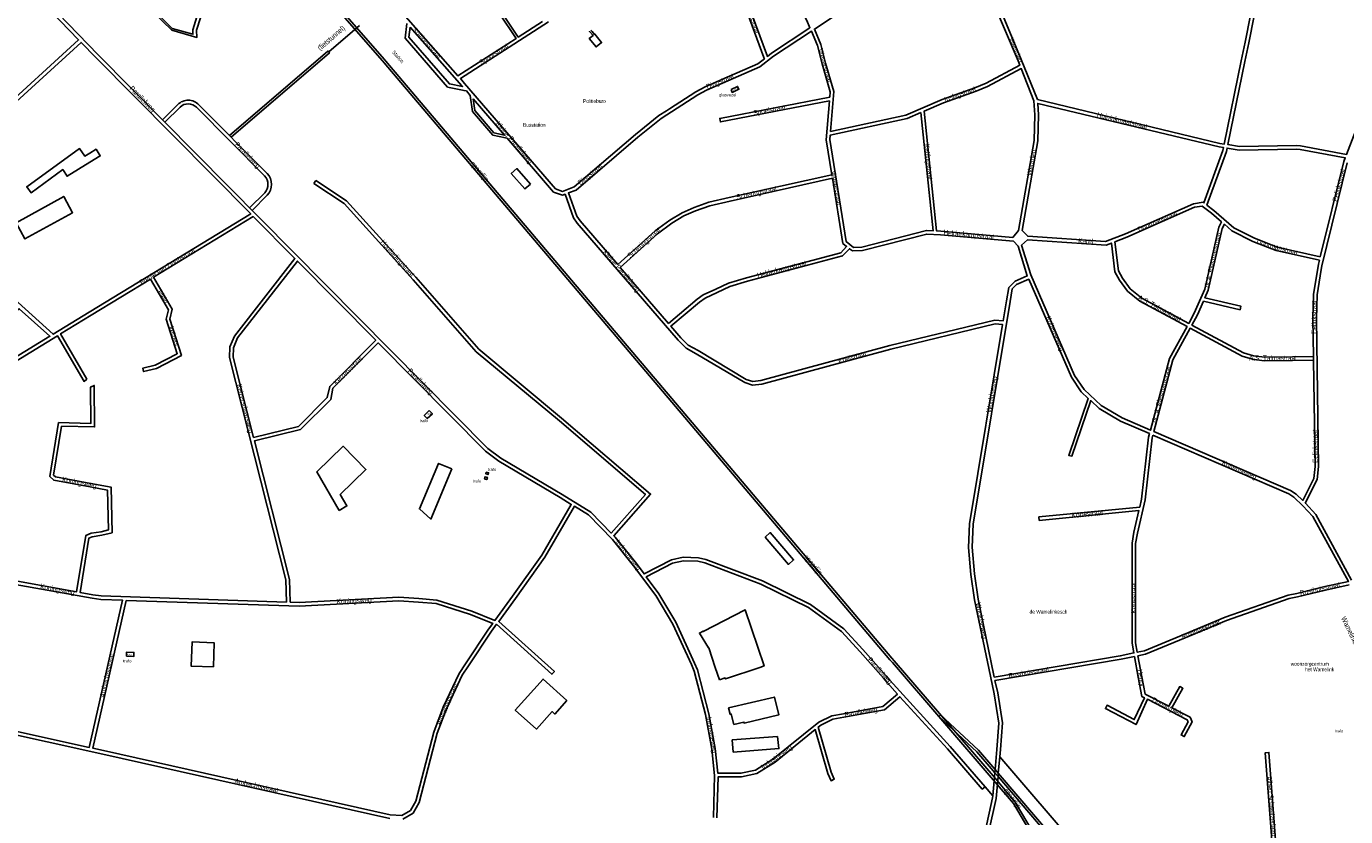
# Model space of a CAD drawing. Extents: x 240000 to 254380, y 435016 to 451025.
# Tile 17 of 35: x 245947 to 247049, y 442375 to 443035. Entities that reach past the tile are written whole.
import ezdxf
from ezdxf.enums import TextEntityAlignment as Align

# ---------------------------------------------------------------- set-up
doc = ezdxf.new("R2010")
doc.units = 0
doc.header["$MEASUREMENT"] = 0
for name, color, linetype in [('BOU-G00', 254, 'Continuous'), ('BOU-G01BG', 254, 'Continuous'), ('BOU-G01TRF', 254, 'Continuous'), ('BOU-G01WB', 254, 'Continuous'), ('BOU-G03TRF_code 300_betreedbaar', 254, 'Continuous'), ('BOU-G04TRF_glasvezel', 254, 'Continuous'), ('bou-H01BijG', 254, 'Continuous'), ('BOU-H01IA', 254, 'Continuous'), ('SEM-G01TRF', 254, 'Continuous'), ('SEM-H01FA', 254, 'Continuous'), ('SEM-H03ST', 250, 'Continuous'), ('SEM-H04HN_Trafo_glasvezel', 254, 'Continuous'), ('SPO-H00', 254, 'Continuous'), ('VER-H01KV', 254, 'Continuous')]:
    doc.layers.add(name, color=color, linetype=linetype)
doc.layers.add('SEM-H03HN_Trafo_betreedbaar', color=254, linetype='Continuous', lineweight=0)

msp = doc.modelspace()

# ---------------------------------------------------------------- linework, layer by layer
at = {"layer": 'BOU-G00'}
msp.add_lwpolyline([(246417.4, 443031.3), (246417.5, 443031.2), (246420.3, 443027.7), (246417.2, 443025.2), (246422.8, 443018.2), (246427.5, 443021.9), (246421.9, 443029), (246421.5, 443028.7), (246419.7, 443031.1), (246418.6, 443032.3)], dxfattribs=at)
msp.add_lwpolyline([(246368.1, 442903.6), (246356.8, 442916.6), (246352, 442912.5), (246363.4, 442899.6)], close=True, dxfattribs=at)
at = {"layer": 'BOU-G01BG'}
for points in [[(246574.5, 442442.1), (246536.5, 442439.4)], [(246574.5, 442442.1), (246536.5, 442439.4)], [(246537.4, 442429.2), (246575.5, 442432.1), (246574.5, 442442.1)], [(246537.4, 442429.2), (246575.5, 442432.1), (246574.5, 442442.1)], [(246536.5, 442439.4), (246537.4, 442429.2)], [(246536.5, 442439.4), (246537.4, 442429.2)]]:
    msp.add_lwpolyline(points, dxfattribs=at)
at = {"layer": 'BOU-G01TRF'}
for points in [[(246330.8, 442661.6), (246331.2, 442663), (246333.1, 442662.5), (246332.7, 442661)], [(246329.6, 442657.3), (246330.1, 442659.2), (246332.1, 442658.6), (246331.5, 442656.8)]]:
    msp.add_lwpolyline(points, close=True, dxfattribs=at)
at = {"layer": 'BOU-G01WB'}
msp.add_lwpolyline([(246537.8, 442452.3), (246535.7, 442461), (246534.8, 442460.8), (246533.5, 442466.1), (246571.8, 442475.1), (246575.4, 442460.2), (246546.5, 442453.4), (246546.3, 442454.3)], close=True, dxfattribs=at)
msp.add_lwpolyline([(246537.8, 442452.3), (246535.7, 442461), (246534.8, 442460.8), (246533.5, 442466.1), (246571.8, 442475.1), (246575.4, 442460.2), (246546.5, 442453.4), (246546.3, 442454.3)], close=True, dxfattribs=at)
at = {"layer": 'BOU-G03TRF_code 300_betreedbaar'}
for points in [[(246283.5, 442714.6), (246286.2, 442711.8), (246281.8, 442707.8), (246279.3, 442710.4)], [(246030.7, 442509.2), (246030.8, 442512.7), (246036.9, 442512.4), (246036.7, 442509)]]:
    msp.add_lwpolyline(points, close=True, dxfattribs=at)
at = {"layer": 'BOU-G04TRF_glasvezel'}
msp.add_lwpolyline([(246535.6, 442982.6), (246536.6, 442980.3), (246542.1, 442982.9), (246541, 442985.2)], close=True, dxfattribs=at)
at = {"layer": 'bou-H01BijG'}
for points in [[(246000, 442921.9), (246008.7, 442927.2), (246005.3, 442932.7), (246000, 442929.4), (245996, 442926.9), (245991.5, 442933.3), (245947.3, 442901.4), (245951, 442896.4), (245977.4, 442915.8), (245981, 442910.2)], [(245938.4, 442871.4), (245978.3, 442893.3), (245985.7, 442879.7), (245945.8, 442857.9)], [(246208.4, 442631.1), (246189.5, 442663.3), (246211.5, 442684.7), (246230.6, 442665.2), (246209.2, 442644.3), (246214.8, 442634.9)], [(246302.5, 442665.7), (246284.9, 442623.9), (246275.3, 442632.4), (246291.3, 442670.4)], [(246525.9, 442489.5), (246522.4, 442500), (246516.9, 442516.4), (246516.7, 442516.4), (246509.1, 442528.6), (246512.2, 442530.3), (246512.4, 442529.9), (246547.4, 442548), (246563.2, 442501.2), (246559.7, 442500), (246530.9, 442490.3), (246530.6, 442491.1)], [(246103.2, 442500.3), (246084.6, 442501.1), (246085.5, 442521.2), (246104, 442520.4)], [(246398.5, 442472.3), (246388.4, 442461), (246386.1, 442463), (246373, 442448.4), (246355.3, 442464.3), (246378.6, 442490.2)]]:
    msp.add_lwpolyline(points, close=True, dxfattribs=at)
at = {"layer": 'BOU-H01IA'}
msp.add_lwpolyline([(246564, 442608.8), (246568.3, 442612.5), (246587.8, 442589.7), (246583.5, 442586)], close=True, dxfattribs=at)
at = {"layer": 'SPO-H00'}
for points in [[(246244.5, 443006.6), (246066.4, 443210.4)], [(246246, 443007.9), (246067.9, 443211.7)], [(246245.8, 443005), (246244.5, 443006.6)], [(246500, 442705), (246245.8, 443005)], [(246247.3, 443006.3), (246246, 443007.9)], [(246500, 442708.1), (246247.3, 443006.3)], [(246669.8, 442507.7), (246500, 442708.1)], [(246668.2, 442506.4), (246500, 442705)], [(246671.8, 442505.3), (246669.8, 442507.7)], [(246670.3, 442504), (246668.2, 442506.4)], [(246754.6, 442406), (246670.3, 442504)], [(246756.2, 442407.3), (246671.8, 442505.3)], [(246771.4, 442386.2), (246754.6, 442406)], [(246773, 442387.3), (246756.2, 442407.3)], [(246792.5, 442354.6), (246773, 442387.3)], [(246790.7, 442353.7), (246771.4, 442386.2)]]:
    msp.add_lwpolyline(points, dxfattribs=at)
at = {"layer": 'VER-H01KV'}
for points in [[(246791.4, 442974.2), (246778, 443007.8), (246758, 443055.4), (246745.3, 443079.9), (246726.2, 443110.9), (246733.9, 443115.2), (246785.4, 443142.6), (246791.3, 443150.8), (246792.9, 443158.6), (246789.6, 443177.1), (246783, 443208.2), (246783.8, 443216.3), (246787.8, 443232.3), (246800.8, 443279), (246877, 443256.4), (246919.9, 443239.8), (246994.5, 443211.7), (246993.1, 443196.7), (246983.8, 443119.3), (246978.4, 443090.1), (246965, 443022.3), (246961.7, 443006.6), (246947.5, 442937.1), (246943.9, 442937.7)], [(246997.4, 443210.6), (246996.1, 443196.4), (246986.8, 443118.9), (246981.4, 443089.5), (246968, 443021.7), (246964.6, 443006), (246950.5, 442936.6), (246960.2, 442935), (247007.9, 442935.9), (247011.3, 442935.6), (247049.7, 442928.4), (247057, 442948), (247067.6, 442966.1), (247105.9, 443007), (247163.4, 443066.2), (247171.6, 443079.2), (247178.4, 443100.7), (247196, 443161.2), (247197.1, 443164.6), (247136.7, 443180.9), (247113.6, 443184.7), (247063, 443191.7), (247021.7, 443201.6)], [(246533.9, 443153.8), (246504.4, 443135.4), (246493.7, 443128.5), (246513.9, 443101.9), (246538.7, 443080.7), (246542.5, 443074.4), (246565.9, 443010.3), (246569.3, 443013), (246601.5, 443034.3), (246598.9, 443040.4), (246564.7, 443103.8)], [(246618.6, 442947.5), (246621.4, 442980.9), (246614.6, 443004.7), (246610.6, 443020.4), (246605.2, 443033.2), (246702.4, 443097.6), (246723.6, 443109.5), (246742.7, 443078.4), (246755.2, 443054.1), (246775.3, 443006.7), (246776.7, 443002.9), (246748.7, 442987.9), (246739.2, 442984.2), (246711.9, 442974.4), (246681.6, 442961.3)], [(246267.5, 443034.8), (246310.8, 442985.8), (246311.3, 442985.1), (246300.4, 442987.3), (246266.6, 443026.5)], [(246504.8, 442884.1), (246494.8, 442879.7), (246484.5, 442873.6), (246472.3, 442864.5), (246441.1, 442836.4), (246409.6, 442872.9), (246406.8, 442877), (246399.8, 442896.3), (246406.1, 442898.7), (246457.7, 442942.8), (246477.2, 442958.5), (246507.8, 442978.2), (246515.2, 442982.1), (246559.6, 443001.5), (246571.1, 443010.5), (246602.7, 443031.5), (246607.7, 443019.4), (246611.7, 443004), (246618.3, 442980.6), (246618, 442976.3), (246526.2, 442958.5), (246526.7, 442955.6), (246617.7, 442973.1), (246615, 442940.7), (246619.7, 442911.5), (246534.1, 442892.4), (246517, 442888.5)], [(245834.3, 442900.3), (245969.4, 442778.3), (245999.5, 442796.7), (246134.4, 442878.7), (246005, 443009.4), (245992.8, 443022), (245922.4, 442957.8), (245909.9, 442949.4), (245892.8, 442940.7), (245861.8, 442926.9), (245852.4, 442920.6), (245835.8, 442901.6)], [(246770.9, 442859.1), (246775.8, 442864.9), (246788.8, 442940.2), (246789.4, 442961.5), (246788.6, 442973.1), (246777.9, 443000.1), (246749.9, 442985.2), (246740.2, 442981.4), (246713, 442971.6), (246697, 442964.7), (246707.3, 442864.5), (246710.7, 442864.3)], [(246320.2, 442974.9), (246346.3, 442944.5), (246337.6, 442946.5), (246321.6, 442965.1)], [(246778.8, 442864.9), (246783.4, 442860.1), (246848.4, 442855.7), (246865, 442862.2), (246921.9, 442887.2), (246929.9, 442888.5), (246930.5, 442888), (246946.4, 442931.6), (246946.9, 442934.2), (246943.3, 442934.8), (246791.7, 442971), (246792.4, 442961.6), (246791.8, 442939.9)], [(246694.1, 442963.4), (246682.6, 442958.4), (246618.3, 442944.4), (246618, 442940.8), (246631.8, 442855.7), (246637.9, 442850.8), (246644.9, 442851.1), (246698.8, 442864.9), (246704.3, 442864.6)], [(247027.7, 442843), (246991.7, 442851.1), (246972.7, 442858.5), (246955.6, 442867.1), (246938.7, 442881.7), (246933, 442886.1), (246949.3, 442930.8), (246949.9, 442933.7), (246959.9, 442932), (247007.8, 442932.9), (247010.9, 442932.6), (247048.6, 442925.6), (247047.4, 442922.4)], [(246505.9, 442881.3), (246496.2, 442877.1), (246486.2, 442871.1), (246474.2, 442862.2), (246443, 442834.1), (246483.4, 442787.3), (246507.4, 442807.5), (246512.4, 442811.1), (246522.8, 442816), (246533.5, 442820.9), (246548.5, 442825.4), (246627.2, 442846.3), (246632.1, 442851.6), (246629, 442854.1), (246620.2, 442908.6), (246534.8, 442889.5), (246517.8, 442885.6)], [(246856.1, 442855.5), (246866.1, 442859.4), (246922.7, 442884.3), (246929.1, 442885.3), (246936.8, 442879.4), (246945.2, 442872.1), (246943, 442867.7), (246931.4, 442816), (246922.5, 442795.8), (246917.8, 442787.3), (246878.7, 442808.3), (246868.9, 442816.3), (246862.5, 442825.1), (246859.2, 442831.3)], [(246767.5, 442817.2), (246765.6, 442806.1), (246762.8, 442789.3), (246756, 442789.9), (246668.2, 442768.8), (246560.6, 442739.6), (246553.8, 442738.7), (246548.3, 442740.5), (246508, 442764.6), (246499.8, 442769.2), (246493.7, 442775.3), (246485.4, 442785), (246509.2, 442805.1), (246513.9, 442808.5), (246524.1, 442813.2), (246534.6, 442818), (246549.3, 442822.6), (246628.8, 442843.6), (246634.5, 442849.7), (246636.9, 442847.8), (246645.4, 442848.2), (246699.1, 442861.9), (246710.5, 442861.3), (246771.4, 442856), (246775.4, 442851.8), (246783, 442826.9), (246772.9, 442822.5)], [(247022, 442759.6), (247004.5, 442759.4), (246981, 442759.1), (246971.8, 442760.3), (246963.5, 442762.7), (246920.5, 442785.9), (246925.2, 442794.4), (246930.2, 442805.8), (246960.7, 442798.7), (246961.4, 442801.6), (246931.4, 442808.6), (246934.2, 442815), (246945.9, 442866.7), (246947.6, 442870.1), (246953.9, 442864.5), (246971.5, 442855.7), (246990.8, 442848.3), (247027, 442840.1), (247026.2, 442836.8), (247022, 442811.4), (247021.5, 442791)], [(245780.6, 442662.8), (245715.4, 442623), (245711.6, 442724.3), (245754.3, 442725.9), (245776.8, 442733.1), (245800.8, 442748.7), (245837, 442780.5), (245898.2, 442838.5), (245939.3, 442801.3), (245905.9, 442774.7), (245907, 442773), (245941.1, 442799.5), (245966.7, 442776.6)], [(246136.7, 442692), (246119.7, 442759.2), (246120.1, 442767), (246123.5, 442775.2), (246173.4, 442839.3), (246238.9, 442773.2), (246200.4, 442734.7), (246198.4, 442725.3), (246174.3, 442701.2)], [(246770.4, 442816.1), (246774.1, 442819.8), (246784.2, 442824.2), (246819.8, 442742.3), (246828.1, 442730.2), (246833.9, 442724.7), (246817.6, 442677), (246820.3, 442676.4), (246836, 442722.8), (246843, 442716.3), (246860.8, 442705.6), (246885, 442695.2), (246884.3, 442692.4), (246878.4, 442640.4), (246876.9, 442633.9), (246792.7, 442625.7), (246793, 442622.7), (246876.2, 442630.9), (246872, 442612.8), (246870.5, 442603.7), (246870.5, 442520.1), (246872, 442512), (246860.7, 442509.6), (246755.4, 442491.8), (246755.1, 442493.2), (246741.9, 442556.9), (246738.9, 442578), (246737, 442600.3), (246737.7, 442619.6), (246768.6, 442805.6)], [(247022, 442756.6), (247023.3, 442667.8), (247022.3, 442657.7), (247013, 442639.4), (247007.6, 442644.6), (247002.9, 442647.6), (246888.6, 442696.9), (246904.5, 442757), (246919, 442783.3), (246962.4, 442759.9), (246971.2, 442757.3), (246980.8, 442756.1), (247004.6, 442756.4)], [(246167.3, 442554.4), (246166.8, 442573.4), (246137.5, 442689.1), (246175.9, 442698.8), (246201.2, 442723.8), (246203.1, 442733.2), (246241, 442771), (246330.5, 442680.6), (246341.6, 442672.3), (246392.8, 442641.8), (246402.1, 442636.1), (246377.5, 442593.6), (246353.1, 442559.4), (246338.4, 442539.2), (246319, 442546.8), (246290, 442556.2), (246274.7, 442557.5), (246258, 442558.5), (246174.8, 442554.1)], [(246887.8, 442694), (246887.2, 442691.8), (246881.4, 442639.9), (246875, 442612.2), (246873.5, 442603.4), (246873.5, 442520.4), (246874.9, 442512.6), (246880.9, 442513.8), (246913.7, 442527.5), (246948.4, 442541.9), (247000.8, 442560.3), (247008, 442561.8), (247031.5, 442567.4), (247051.2, 442571.7), (247021.5, 442625.9), (247013.2, 442635), (247005.7, 442642.2), (247001.5, 442645)], [(246507.9, 442588.6), (246495.9, 442588.9), (246486.8, 442586.9), (246464.8, 442575.6), (246475.3, 442561.5), (246489.5, 442537.6), (246505.2, 442503.5), (246507.6, 442497.9), (246517.1, 442461.3), (246522.3, 442432.1), (246524.6, 442411.5), (246543.8, 442411.6), (246555.9, 442414.2), (246570.5, 442423.2), (246608.9, 442454.3), (246619.7, 442459.6), (246629.4, 442461.3), (246662.4, 442467.2), (246674.6, 442477.7), (246666, 442487.2), (246662.9, 442490.9), (246643.5, 442513), (246627.7, 442529.8), (246600.4, 442549.9), (246560.6, 442569.5), (246513.6, 442587.3)], [(246030.5, 442555.9), (246002.6, 442432.4), (246011.5, 442430.5), (246251, 442376.7), (246260.7, 442376.3), (246267.8, 442380.3), (246272.2, 442388.2), (246287.3, 442445.8), (246295.2, 442466.6), (246308.5, 442494.9), (246313.8, 442502.9), (246333, 442531.8), (246336.6, 442536.7), (246318, 442544), (246289.4, 442553.3), (246274.5, 442554.5), (246258, 442555.5), (246174.8, 442551.1)]]:
    msp.add_lwpolyline(points, close=True, dxfattribs=at)
for points in [[(246039.5, 443158), (246002.8, 443140.3), (245994.1, 443136.6), (245982.4, 443131.8), (245973.7, 443128.6), (245953.6, 443125.6), (245946.2, 443124.2), (245926.9, 443125.4, -0.296367), (245917.1, 443115.3), (245917.4, 443112.1), (245920, 443102.3), (245923.6, 443098), (246007.1, 443011.5), (246332.5, 442682.8), (246343.3, 442674.8), (246394.4, 442644.4), (246418.4, 442629.6), (246435.5, 442612.1), (246464.1, 442644.4), (246392.2, 442705.8), (246322.8, 442763.6), (246270, 442823.8), (246212.6, 442887.4), (246187.2, 442904.2)], [(246060.7, 442957.4), (246073.5, 442970.1, -0.414214), (246091.1, 442970), (246148.2, 442912.6, -0.385494), (246148.2, 442894.3), (246135.6, 442881.7)], [(246062.8, 442955.3), (246075.6, 442968, -0.414214), (246089, 442967.9), (246146, 442910.6, -0.38175), (246146.1, 442896.3), (246133.5, 442883.9)]]:
    msp.add_lwpolyline(points, format="xyb", dxfattribs=at)
for points in [[(246078.9, 443120.8), (246096.6, 443088), (246099.5, 443079.4), (246098.3, 443068.1), (246089.5, 443043.3), (246086, 443032.6), (246086.2, 443028.8), (246068.9, 443033.7), (246046.3, 443056.1), (246044.8, 443055), (246068.5, 443032.1), (246089.5, 443026.2), (246089, 443032.2), (246092.4, 443042.4), (246101.2, 443067.5), (246102.6, 443079.7), (246099.3, 443089.2), (246057.9, 443166.3)], [(246330.1, 443076.8), (246339.4, 443053.7), (246342, 443046.5), (246356.2, 443025.4), (246307.5, 442994), (246257.7, 443050.5), (246247.5, 443063.4), (246243.8, 443069.9), (246240.2, 443082.2), (246233.5, 443099.3), (246226.5, 443110.5)], [(245921.4, 443096), (245990.7, 443024.1), (245920.5, 442960.2)], [(246383, 443039.1), (246309.5, 442991.8), (246313, 442987.8), (246389, 442899.6), (246394.8, 442897.5), (246404.5, 442901.3), (246455.8, 442945.1), (246475.4, 442960.9), (246481.6, 442964.9), (246484.1, 442966.5), (246506.3, 442980.8), (246513.9, 442984.8), (246525.3, 442989.8), (246528, 442991), (246558, 443004.1), (246563.4, 443008.3), (246563.1, 443009.3), (246539.7, 443073.1)], [(246378.1, 443039.5), (246357.9, 443026.5), (246343.8, 443047.4)], [(246264.8, 443037.9), (246263.5, 443025.5), (246298.8, 442984.5), (246312.6, 442981.8), (246314.5, 442981.5), (246317.7, 442977.7), (246319.7, 442964.2), (246336.5, 442944.6), (246347.2, 442942.3), (246348.5, 442942), (246387.3, 442897), (246394.8, 442894.3), (246397, 442895.2), (246404.1, 442875.6), (246407.2, 442871.1), (246491.5, 442773.3), (246498, 442766.7), (246506.5, 442762), (246547, 442737.8), (246553.5, 442735.7), (246561.2, 442736.6), (246669, 442765.9), (246756.2, 442786.8), (246762.3, 442786.3), (246734.7, 442619.9), (246734, 442600.2), (246735.9, 442577.6), (246739, 442556.3), (246752.2, 442492.6), (246755.4, 442478), (246759.2, 442453.4), (246757.7, 442431.5), (246756.1, 442414.6)], [(246225.3, 443036.2), (246199.6, 443014)], [(246118.2, 442942.8), (246200.2, 443013.2), (246199.6, 443014), (246198.9, 443014.8), (246198.9, 443014.8), (246116.8, 442944.2)], [(247053.9, 442572.9), (247024, 442627.7), (247015.4, 442637.1), (247015.2, 442637.2), (247025.2, 442656.9), (247026.3, 442667.7), (247024.5, 442791), (247025, 442811.1), (247028.5, 442832.3), (247029, 442835.4), (247050.3, 442921.5)], [(246187.2, 442904.2), (246188.9, 442906.7)], [(246747.7, 442400.2), (246718.7, 442434), (246668.2, 442489.2), (246665.1, 442492.8), (246645.7, 442515), (246629.7, 442532.1), (246602, 442552.5), (246561.8, 442572.3), (246514.4, 442590.2), (246508.3, 442591.6), (246495.6, 442591.9), (246485.8, 442589.8), (246463, 442578.1), (246456.6, 442586.7), (246438.8, 442608.7), (246437.6, 442609.9), (246468.4, 442644.7), (246394.1, 442708.1), (246324.9, 442765.8), (246272.3, 442825.8), (246214.5, 442889.7), (246188.9, 442906.7)], [(245930.5, 442573.7), (245989, 442563.1), (245996.6, 442610.1), (246001.3, 442612), (246009.4, 442613.3), (246015.6, 442614.8), (246014.9, 442647.9), (246000.4, 442650.7), (245969.9, 442656.3), (245966.6, 442659.5), (245974, 442704.5), (246001, 442703.7), (246000.7, 442734.1), (246003.7, 442735.5), (246004, 442700.8), (245976.4, 442701.4), (245969.8, 442660.6), (245971.3, 442659.1), (246001, 442653.6), (246017.9, 442650.4), (246018.6, 442612.4), (246010, 442610.4), (246002.1, 442609.1), (245999.3, 442607.9), (245992, 442562.5), (246002.5, 442560.6), (246009.4, 442559.6), (246164.3, 442554.5), (246163.8, 442573), (246116.7, 442758.9), (246117.1, 442767.6), (246120.8, 442776.7), (246171.3, 442841.4), (246136.5, 442876.5), (246053.3, 442825.9), (246068.9, 442799.2), (246066.9, 442790.9), (246076.6, 442760.6), (246055.8, 442749.6), (246045, 442747), (246044.3, 442749.9), (246054.7, 442752.4), (246073, 442762), (246063.8, 442790.8), (246065.7, 442798.7), (246050.7, 442824.3), (246001.1, 442794.1), (245975.6, 442778.6), (245997.5, 442740.8), (245995.2, 442738.8), (245973, 442777), (245808.3, 442676.2)], [(246785.9, 442827.8), (246778.3, 442852.6), (246783.2, 442857.1), (246848.9, 442852.7), (246853.2, 442854.4), (246856.2, 442830.3), (246860, 442823.5), (246866.7, 442814.2), (246877.1, 442805.8), (246916.4, 442784.7), (246901.7, 442758.1), (246885.8, 442698.1), (246862.2, 442708.3), (246844.8, 442718.7), (246830.4, 442732.1), (246822.4, 442743.8), (246785.9, 442827.9)], [(247022, 442759.6), (247022, 442756.6)], [(246261.4, 442373.3), (246270, 442378.1), (246275, 442387.1), (246290.1, 442444.9), (246298, 442465.4), (246311.1, 442493.4), (246316.3, 442501.2), (246335.5, 442530.1), (246339.8, 442536), (246386, 442494.2), (246388, 442496.5), (246341.6, 442538.4), (246355.5, 442557.6), (246380.1, 442592), (246404.7, 442634.5), (246416.5, 442627.3), (246436.5, 442606.7), (246454.2, 442584.8), (246472.8, 442559.9), (246486.9, 442536.2), (246502.5, 442502.3), (246504.7, 442496.9), (246514.2, 442460.7), (246519.4, 442431.7), (246521.8, 442409.7), (246520.8, 442374.6)], [(245807.9, 442389.7), (245825.7, 442450.3), (245832.5, 442454.6), (245868.6, 442461.9), (245999.6, 442433.1), (246027.4, 442556), (246009.1, 442556.6), (246002, 442557.7), (245930, 442570.7), (245890.8, 442577), (245862.4, 442580.2), (245716.2, 442581.8), (245714.4, 442553.5), (245707, 442529.6), (245686.2, 442493.3), (245671.1, 442467.5)], [(246760.2, 442425.3), (246760.7, 442431.3), (246762.2, 442453.6), (246758.3, 442478.6), (246756, 442488.9), (246861.3, 442506.7), (246872.5, 442509), (246875.7, 442491.7), (246878.8, 442475.6), (246880.8, 442474.6), (246872.4, 442456.4), (246849.7, 442468.3), (246848.3, 442465.6), (246873.8, 442452.2), (246883.4, 442473.3), (246916.6, 442456.2), (246917.3, 442454.5), (246911.5, 442443.6), (246914.1, 442442.2), (246920.7, 442454.4), (246919, 442458.4), (246903.7, 442466.2), (246913, 442482.5), (246910.4, 442483.9), (246901.1, 442467.7), (246901.1, 442467.6), (246881.5, 442477.6), (246878.6, 442492.2), (246875.4, 442509.6), (246881.8, 442511), (246914.9, 442524.7), (246949.4, 442539.1), (247001.6, 442557.4), (247008.7, 442558.9), (247032.1, 442564.5), (247051.8, 442568.8)], [(246523.8, 442374.3), (246524.8, 442408.5), (246544.2, 442408.6), (246557, 442411.3), (246572.3, 442420.8), (246605.9, 442448), (246616.3, 442411.4), (246619.1, 442405.3), (246621.8, 442406.6), (246619.1, 442412.4), (246608.4, 442450.1), (246610.6, 442451.8), (246620.7, 442456.7), (246629.9, 442458.4), (246663.8, 442464.4), (246676.6, 442475.5), (246716.4, 442432), (246745.4, 442398.3), (246747.7, 442400.2)], [(245868.6, 442458.8), (246010.9, 442427.5), (246250.6, 442373.8)], [(246756.1, 442414.6), (246754.3, 442416.8), (246742.2, 442430.8), (246710.4, 442460.4), (246709, 442459), (246740.8, 442429.4), (246752.7, 442415.5), (246755.9, 442411.9)], [(246758.8, 442411.5), (246760.2, 442425.3)], [(246760.2, 442425.3), (246827.1, 442347), (246884.5, 442269.2)], [(246991.2, 442345.1), (246984.8, 442428.9), (246981.8, 442428.6), (246988.2, 442344.9)], [(246651.4, 442193.8), (246652.2, 442197.2), (246666.1, 442228.7), (246676.1, 442243.3), (246685.7, 442258.1), (246698.1, 442250), (246710.3, 442247.9), (246731.2, 442249.1), (246822.1, 442256.4), (246821.8, 442259.4), (246731, 442252.1), (246710.5, 442250.9), (246699.3, 442252.9), (246687.4, 442260.6), (246743.2, 442346.5), (246750.5, 442361.8), (246756.9, 442390.5), (246758.6, 442408.7)], [(246755.9, 442411.9), (246754.1, 442392.8)], [(246756.1, 442414.6), (246755.9, 442411.9)], [(246755.9, 442411.9), (246758.6, 442408.7)], [(246758.8, 442411.5), (246756.1, 442414.6)], [(246758.6, 442408.7), (246758.8, 442411.5)], [(246758.6, 442408.7), (246817.9, 442339.2), (246871.1, 442267.2)], [(246873.4, 442267.5), (246819.5, 442340.5), (246758.8, 442411.5)], [(246754.1, 442392.8), (246747.7, 442400.2)], [(246754.1, 442392.8), (246753.9, 442390.9), (246747.7, 442362.8), (246740.6, 442348), (246673.6, 442244.9), (246672.7, 442243.6), (246646.3, 442244.1), (246604.4, 442227.6), (246585, 442221.7), (246567.4, 442219.6), (246533.2, 442221.3), (246509.2, 442223.8), (246508.9, 442220.9), (246533, 442218.3), (246567.5, 442216.5), (246585.6, 442218.7), (246605.4, 442224.7), (246646.8, 442241.1), (246670.6, 442240.6), (246663.5, 442230.1), (246649.3, 442198.2), (246648.4, 442194.4)]]:
    msp.add_lwpolyline(points, dxfattribs=at)

# ---------------------------------------------------------------- texts
at = {"layer": 'SEM-G01TRF'}
for s, p in [('glasvezel', (246525.6, 442977)), ('trafo', (246275.5, 442704.8)), ('trafo', (246332.6, 442664)), ('trafo', (246320, 442654.4)), ('trafo', (246027.9, 442504.1)), ('trafo', (247040, 442445.6))]:
    msp.add_text(s, height=2.5, dxfattribs=at).set_placement(p)
at = {"layer": 'SEM-H01FA', "width": 0.75}
msp.add_text('Station', height=3.2, rotation=310.7159, dxfattribs=at).set_placement((246253.4, 443014.7), align=Align.MIDDLE_LEFT)
for s, p in [('Politieburo', (246412, 442973)), ('Busstation', (246361.9, 442953.1)), ('de Wamelinkesch', (246784.9, 442546.4)), ('woonzorgcentrum', (247003, 442502.9)), ('het Wamelink', (247015, 442498.3))]:
    msp.add_text(s, height=3.2, dxfattribs=at).set_placement(p, align=Align.MIDDLE_LEFT)
at = {"layer": 'SEM-H03HN_Trafo_betreedbaar', "width": 0.631579}
msp.add_text('48 N01', height=1, rotation=178.3703, dxfattribs=at).set_placement((246283.3, 442711.6), align=Align.MIDDLE)
at = {"layer": 'SEM-H03HN_Trafo_betreedbaar'}
msp.add_text('32 N01', height=1, rotation=357.7208, dxfattribs=at).set_placement((246031.1, 442510.2))
at = {"layer": 'SEM-H03ST', "width": 0.727273}
for s, rotation, p in [('Molenstraat', 290.076, (246552.7, 443042.7)), ('(fietstunnel)', 40.9015, (246202, 443025.3)), ('Stationsstraat', 311.4273, (246281.6, 443021.4)), ('Spoorstraat', 32.8944, (246337.8, 443011.7)), ('Weverstraat', 285.3575, (246614, 443002.7)), ('Weurden', 292.8893, (246773.5, 443015.5)), ('Dingstraat', 23.3196, (246526.6, 442989)), ('Parallelweg', 314.7028, (246043.7, 442974.4)), ('Inslagstraat', 20.1386, (246727, 442978.4)), ('Spoelstraat', 10.9313, (246567.7, 442965)), ('Huininkmaatstraat', 346.5498, (246862.3, 442956.8)), ('Kleine Parallelweg', 310.6271, (246354.2, 442938.1)), ('Parallelweg', 314.7028, (246131.5, 442927.5)), ('Kettingstraat', 275.8586, (246700.1, 442922.2)), ('Weurden', 79.8519, (246786.5, 442921.7)), ('spoorlijn', 309.7752, (246325.3, 442913.8)), ('Dingstraat', 40.0668, (246418.1, 442911.5)), ('Weverstraat', 279.1987, (246623.1, 442900.3)), ('Eelinkstraat', 76.3989, (247043.1, 442902.8)), ('Scheringstraat', 12.5686, (246557, 442895.9)), ('Doormanstraat', 23.7815, (246891.8, 442872.6)), ('Scheringstraat', 41.9748, (246463.2, 442854.3)), ('Helderkampstraat', 355.1261, (246734.1, 442861)), ('Houtladingstraat', 311.8168, (246256.7, 442841.4)), ('Karel', 356.1535, (246831.8, 442856)), ('dr A. Plesmanstraat', 77.3223, (246938, 442840.3)), ('Doormanstraat', 343.6094, (246991.7, 442850.9)), ('Freule van Dorthstraat', 31.3121, (246064.8, 442835)), ('Kleine Parallelweg', 310.7409, (246443.8, 442830.8)), ('Helderkampstraat', 14.8142, (246578.1, 442832.2)), ('Plein', 300.3136, (246061.2, 442809.6)), ('A.S. Talmastraat', 331.7343, (246893.6, 442800)), ('Eelinkstraat', 89.1714, (247022.4, 442792.6)), ('keizers', 287.7912, (246070.4, 442776.5)), ('Kottenseweg', 293.4821, (246805.9, 442778.6)), ('Kreilstraat', 15.1877, (246636.8, 442758.8)), ('A.S. Talmastraat', 0.1746, (246988.2, 442758.5)), ('Keizersstraat', 44.9875, (246215.6, 442748)), ('Parallelweg', 314.7028, (246276, 442738.4)), ('Wooldseweg', 80.5642, (246753.8, 442728)), ('dr. A. Plesmanstraat', 75.1453, (246894.9, 442728.1)), ('Keizersdwarsweg', 284.2127, (246129.3, 442716.1)), ('Eelinkstraat', 90.8428, (247023.3, 442684.7)), ('Kottenseweg', 336.6751, (246959.9, 442664.5)), ('Koningsweg', 349.4028, (245991.3, 442653.9)), ('Kortestraat', 5.6011, (246833.2, 442628.1)), ('Industrieweg', 308.5643, (246449.5, 442593.6)), ('spoorlijn', 309.8521, (246603.9, 442585.2)), ('Koningsweg', 350.1274, (245973, 442564.7)), ('Kortestraat', 90, (246871.9, 442558.1)), ('Rusthuisstraat', 12.7104, (247027.4, 442565.8)), ('Koningsweg', 3.0191, (246220.9, 442555.2)), ('Wooldseweg', 281.6852, (246744.4, 442538.9)), ('Wamelinkhof', 295.3683, (247053.6, 442528.2)), ('Rusthuisstraat', 22.0346, (246927.9, 442531.7)), ('Ambachtsstraat', 77.2702, (246014.3, 442493.1)), ('Parallelweg', 311.9335, (246659.7, 442496.8)), ('Rusthuisstraat', 9.596, (246784.2, 442495.7)), ('Henry', 280.7742, (246877.6, 442491.1)), ('Ambachtsstraat', 66.7768, (246298.3, 442469.3)), ('Parallelweg', 10.0823, (246644.2, 442462.2)), ('Dunantplein', 332.7548, (246900.1, 442466.2)), ('Industrieweg', 279.8461, (246519.1, 442443.5)), ('Industrieweg', 35.7928, (246573.8, 442424.7)), ('Ambachtsstraat', 347.3518, (246139.3, 442401.3)), ('spoorlijn', 307.4749, (246770.4, 442390)), ('Albert Schweizerlaan', 274.3701, (246987.1, 442384))]:
    msp.add_text(s, height=4.4, rotation=rotation, dxfattribs=at).set_placement(p, align=Align.MIDDLE)
at = {"layer": 'SEM-H04HN_Trafo_glasvezel'}
msp.add_text('23 N01', height=1, rotation=203.3212, dxfattribs=at).set_placement((246540.9, 442984.2))

doc.saveas('drawing.dxf')
